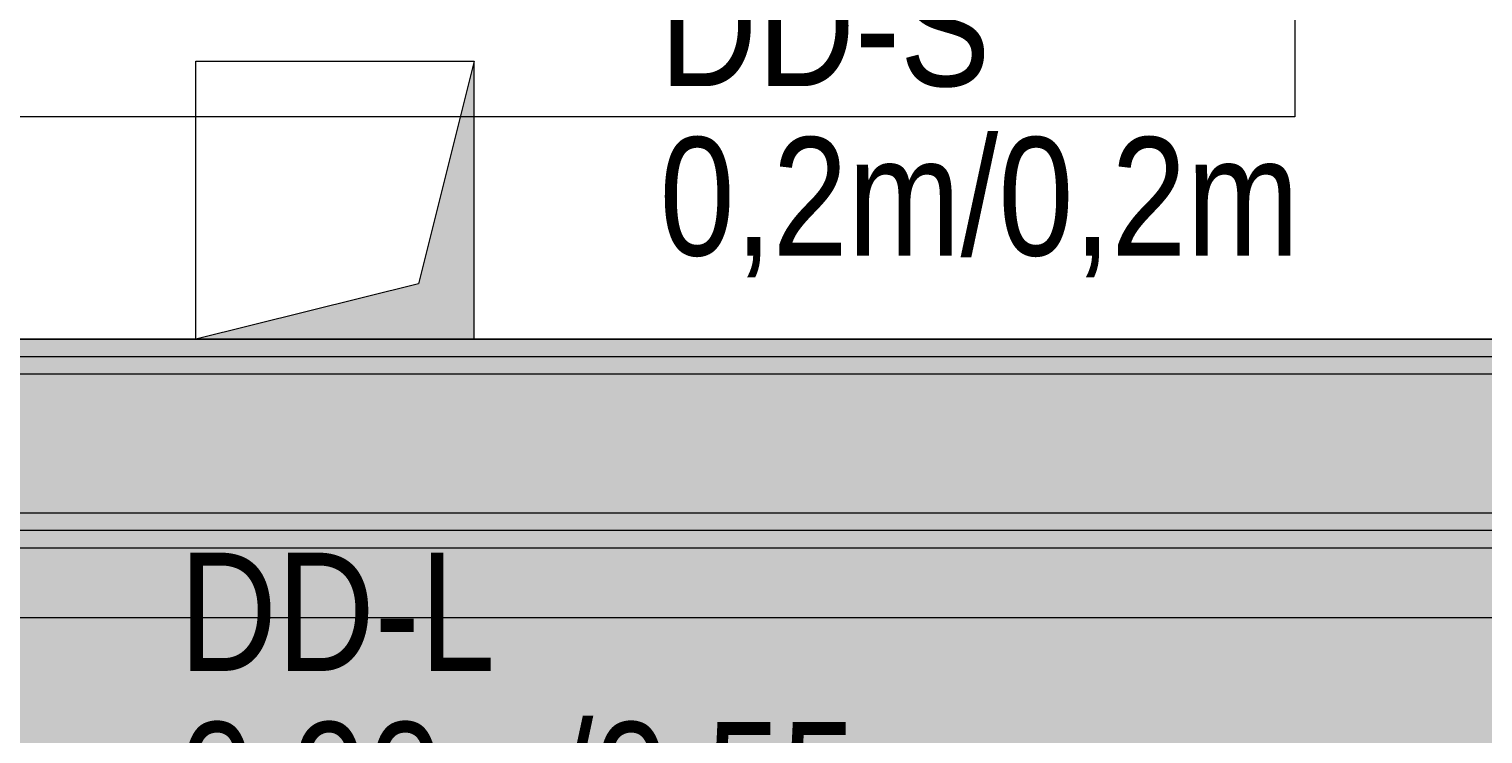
# Model space of a CAD drawing. Extents: x -720 to 300, y 62 to 1162.
# Tile 76 of 143: x -350 to -329, y 864 to 874. Entities that reach past the tile are written whole.
import ezdxf
from ezdxf.lldxf.tags import DXFTag

# ---------------------------------------------------------------- set-up
doc = ezdxf.new("R2010")
doc.units = 0
doc.layers.get('0').update_dxf_attribs({"lineweight": 13})
for name, color, linetype, lineweight, true_color in [('00 -Bauelemente -Dämmung innen', 7, 'Continuous', 9, 0xff7fe6), ('00 -Bauelemente -Gipskarton', 7, 'Continuous', 9, 0xff7fe6), ('30 -34 Innenwände- 2 nichttragend', 7, 'Continuous', 18, 0xff7fe6), ('30 -35 Decken- 1 Konstruktion-Träger- Stahlbeton', 7, 'Continuous', 13, 0x33aa00), ('30 -35 Decken- 11 Durchbruch', 5, 'Continuous', 15, 0x0000ff), ('70 -72 Beschriftung- 8 barrierefrei', 7, 'fein_strichliert-A06G94028I', 9, 0x888888), ('iwb_Schraffur_F90_feuerbestaendig', 1, 'Continuous', 13, 0xff0000), ('iwb_Schraffur_Unterzug', 7, 'Continuous', 5, 0xffffcc)]:
    doc.layers.add(name, color=color, linetype=linetype, lineweight=lineweight, true_color=true_color)
doc.layers.add('70 -71 Achsen- 1 Gebäudeachsen', color=7, linetype='STRICHPUNKT2-A06G94018I', lineweight=18)
doc.styles.get("Standard").update_dxf_attribs({"font": 'ARIALN.TTF'})
tags = doc.linetypes.add('fein_strichliert-A06G94028I', pattern=[4, 1, -2, 1]).pattern_tags.tags
tags[8:9] = [DXFTag(74, 4), DXFTag(75, 0), DXFTag(340, '0'), DXFTag(46, 0.0), DXFTag(50, 0.0), DXFTag(44, 0.0), DXFTag(45, 0.0)]
tags[6:7] = [DXFTag(74, 4), DXFTag(75, 0), DXFTag(340, '0'), DXFTag(46, 0.0), DXFTag(50, 0.0), DXFTag(44, 0.0), DXFTag(45, 0.0)]
tags[4:5] = [DXFTag(74, 4), DXFTag(75, 0), DXFTag(340, '0'), DXFTag(46, 0.0), DXFTag(50, 0.0), DXFTag(44, 0.0), DXFTag(45, 0.0)]
tags = doc.linetypes.add('STRICHPUNKT2-A06G94018I', pattern=[12.7, 6.35, -3.175, 0, -3.175]).pattern_tags.tags
tags[10:11] = [DXFTag(74, 4), DXFTag(75, 0), DXFTag(340, '0'), DXFTag(46, 0.0), DXFTag(50, 0.0), DXFTag(44, 0.0), DXFTag(45, 0.0)]
tags[8:9] = [DXFTag(74, 4), DXFTag(75, 0), DXFTag(340, '0'), DXFTag(46, 0.0), DXFTag(50, 0.0), DXFTag(44, 0.0), DXFTag(45, 0.0)]
tags[6:7] = [DXFTag(74, 4), DXFTag(75, 0), DXFTag(340, '0'), DXFTag(46, 0.0), DXFTag(50, 0.0), DXFTag(44, 0.0), DXFTag(45, 0.0)]
tags[4:5] = [DXFTag(74, 4), DXFTag(75, 0), DXFTag(340, '0'), DXFTag(46, 0.0), DXFTag(50, 0.0), DXFTag(44, 0.0), DXFTag(45, 0.0)]

# ---------------------------------------------------------------- blocks, each defined once
blk = doc.blocks.new('Referenz-A06G94038I')
at = {"layer": '00 -Bauelemente -Dämmung innen', "color": 0, "linetype": 'Continuous', "lineweight": -2, "ltscale": 0.13}
for p, q in [((-306.357, 868.912), (-450.357, 868.912)), ((-306.357, 866.912), (-450.357, 866.912))]:
    blk.add_line(p, q, dxfattribs=at)
at = {"layer": '00 -Bauelemente -Gipskarton', "color": 0, "linetype": 'Continuous', "lineweight": -2, "ltscale": 0.13}
for p, q in [((-306.357, 869.412), (-450.357, 869.412)), ((-306.357, 869.162), (-450.357, 869.162)), ((-306.357, 868.912), (-450.357, 868.912)), ((-306.357, 866.912), (-450.357, 866.912)), ((-306.357, 866.662), (-450.357, 866.662)), ((-306.357, 866.412), (-450.357, 866.412))]:
    blk.add_line(p, q, dxfattribs=at)
at = {"layer": '30 -34 Innenwände- 2 nichttragend', "color": 0, "linetype": 'Continuous', "lineweight": -2, "ltscale": 0.13}
for p, q in [((-306.357, 869.412), (-450.357, 869.412)), ((-306.357, 866.412), (-450.357, 866.412))]:
    blk.add_line(p, q, dxfattribs=at)
at = {"layer": '30 -35 Decken- 1 Konstruktion-Träger- Stahlbeton', "color": 0, "linetype": 'fein_strichliert-A06G94028I', "lineweight": -2, "ltscale": 0.13}
blk.add_line((-682.362, 869.412), (-306.357, 869.412), dxfattribs=at)
at = {"layer": '30 -35 Decken- 11 Durchbruch', "color": 0, "linetype": 'Continuous', "lineweight": -2, "ltscale": 0.13}
for p, q in [((-347.157, 869.412), (-347.157, 873.412)), ((-347.157, 873.412), (-343.157, 873.412)), ((-343.157, 873.412), (-343.957, 870.212)), ((-343.157, 869.412), (-343.157, 873.412)), ((-343.957, 870.212), (-347.157, 869.412)), ((-347.157, 869.412), (-343.157, 869.412))]:
    blk.add_line(p, q, dxfattribs=at)
at = {"layer": '30 -35 Decken- 11 Durchbruch', "color": 0, "lineweight": -2}
for points in [[(-343.157, 869.412), (-343.957, 870.212), (-343.157, 873.412)], [(-343.957, 869.412), (-347.157, 869.412), (-343.957, 870.212)], [(-343.957, 869.412), (-343.957, 870.212), (-343.157, 869.412)]]:
    blk.add_solid(points, dxfattribs=at)
at = {"layer": '70 -71 Achsen- 1 Gebäudeachsen', "color": 0, "linetype": 'STRICHPUNKT2-A06G94018I', "lineweight": -2, "ltscale": 0.13}
blk.add_line((-682.362, 865.412), (76.456, 865.412), dxfattribs=at)
at = {"layer": '70 -72 Beschriftung- 8 barrierefrei', "color": 0, "linetype": 'fein_strichliert-A06G94028I', "lineweight": -2, "ltscale": 0.13}
for p, q in [((-331.357, 902.612), (-331.357, 872.612)), ((-331.357, 872.612), (-361.357, 872.612))]:
    blk.add_line(p, q, dxfattribs=at)
at = {"layer": '30 -35 Decken- 11 Durchbruch', "color": 0, "linetype": 'Continuous', "lineweight": -2, "ltscale": 0.13, "char_height": 1.7, "attachment_point": 1}
for s, insert in [('{\\fArial Narrow;DD-S}', (-340.492, 874.752)), ('{\\fArial Narrow;0,2m/0,2m}', (-340.492, 872.317)), ('{\\fArial Narrow;DD-L}', (-347.398, 866.345)), ('{\\fArial Narrow;0,90m/0,55m}', (-347.398, 863.909))]:
    blk.add_mtext(s, dxfattribs=dict(at, insert=insert))
at = {"layer": '30 -35 Decken- 11 Durchbruch', "color": 0, "linetype": 'ByBlock', "lineweight": -2, "ltscale": 0.13, "insert": (-348.323, 869.416), "char_height": 0.0036, "attachment_point": 1}
for s in ['{\\fArial Narrow;prm0_name}', '{\\fArial Narrow;IFC_UUID}', '{\\fArial Narrow;prm3_name}', '{\\fArial Narrow;instanceID}', '{\\fArial Narrow;prm0_type}', '{\\fArial Narrow;prm0_value}', '{\\fArial Narrow;prm1_type}', '{\\fArial Narrow;prm1_value}', '{\\fArial Narrow;prm1_name}', '{\\fArial Narrow;prm2_name}', '{\\fArial Narrow;prm2_type}', '{\\fArial Narrow;prm2_value}', '{\\fArial Narrow;prm3_type}', '{\\fArial Narrow;prm3_value}', '{\\fArial Narrow;prm4_type}', '{\\fArial Narrow;prm4_name}', '{\\fArial Narrow;prm4_value}', '{\\fArial Narrow;prm5_name}', '{\\fArial Narrow;prm5_type}', '{\\fArial Narrow;prm5_value}', '{\\fArial Narrow;prm6_name}', '{\\fArial Narrow;prm6_type}', '{\\fArial Narrow;prm7_type}', '{\\fArial Narrow;prm7_value}', '{\\fArial Narrow;prm7_name}', '{\\fArial Narrow;prm6_value}']:
    blk.add_mtext(s, dxfattribs=at)
blk = doc.blocks.new('Referenz-A06G94058I')
at = {"layer": 'iwb_Schraffur_F90_feuerbestaendig', "linetype": 'Continuous', "ltscale": 0.13}
blk.add_hatch(color=256, dxfattribs=at).paths.add_polyline_path([(-567.956, 812.712), (-567.956, 817.712), (-514.856, 817.712), (-514.856, 869.412), (-303.156, 869.412), (-303.156, 870.812), (-301.556, 870.812), (-301.556, 869.412), (-298.356, 869.412), (-298.356, 866.412), (-301.356, 866.412), (-511.856, 866.412), (-511.856, 814.712), (-564.956, 814.712), (-564.956, 812.712)])
at = {"layer": 'iwb_Schraffur_Unterzug', "linetype": 'Continuous', "ltscale": 0.13}
for points in [[(-682.362, 869.412), (4.144, 869.412), (-682.362, 867.154)], [(-682.362, 867.154), (4.144, 869.412), (4.144, 861.412)], [(-682.362, 867.154), (4.144, 861.412), (-682.362, 863.67)]]:
    blk.add_solid(points, dxfattribs=at)

msp = doc.modelspace()

# ---------------------------------------------------------------- block references
at = {"color": 8, "lineweight": 13, "ltscale": 0.13, "true_color": 0x808080}
msp.add_blockref('Referenz-A06G94038I', (0, 0), dxfattribs=at)
at = {"color": 8, "lineweight": 25, "ltscale": 0.25, "true_color": 0x808080}
msp.add_blockref('Referenz-A06G94058I', (0, 0), dxfattribs=at)

doc.saveas('drawing.dxf')
